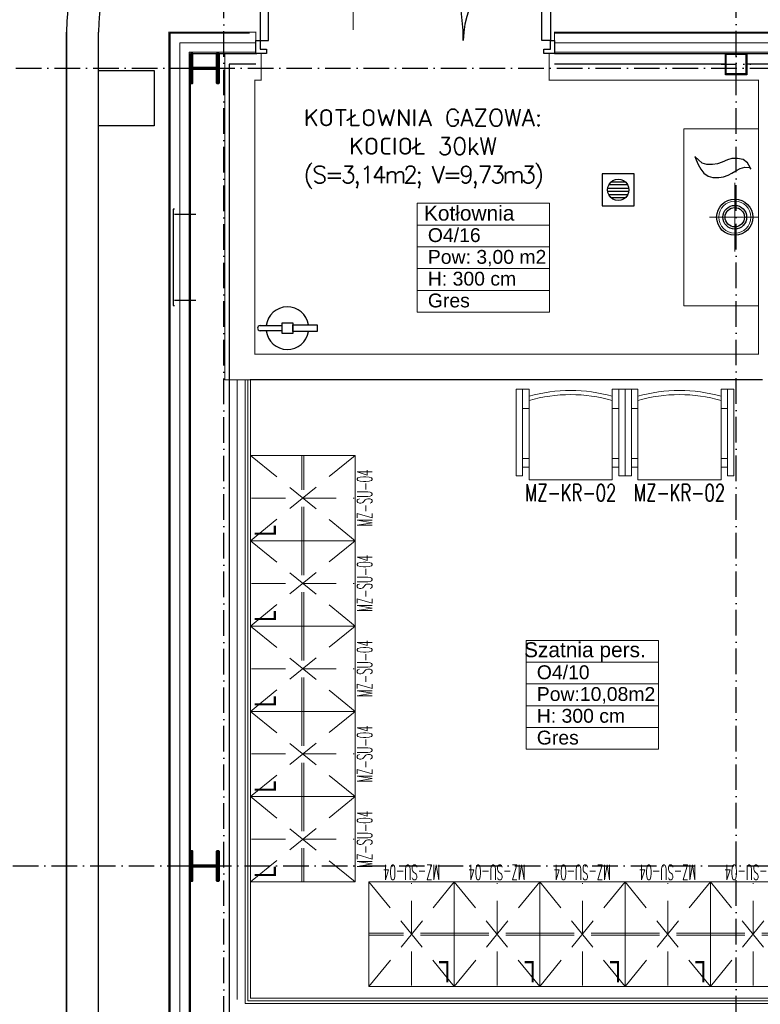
# Model space of a CAD drawing. Header units: metres. Extents: x 5541655 to 5588333, y 5589641 to 5627331.
# Tile 26 of 57: x 5584894 to 5585241, y 5626402 to 5626864. Entities that reach past the tile are written whole.
import ezdxf

# ---------------------------------------------------------------- set-up
doc = ezdxf.new("R2010")
doc.units = ezdxf.units.M
doc.header["$MEASUREMENT"] = 0
for name, pattern in [('ACAD_ISO10W100', [18, 12, -3, 0, -3]), ('CIĄGłA', [0]), ('HIDDEN2', [4.7625, 3.175, -1.5875]), ('Kropki i Kreski', [6.702778, 3.527778, -1.763889, 0, -1.411111])]:
    doc.linetypes.add(name, pattern=pattern)
doc.layers.get('0').update_dxf_attribs({"linetype": 'CONTINUOUS', "lineweight": 18})
for name, color, linetype in [('2D- Siatka Modularna', 7, 'ACAD_ISO10W100'), ('Budowlane - Chodnik', 7, 'CONTINUOUS'), ('Budowlane - Sciany Wew', 7, 'CONTINUOUS'), ('Instalacje - Wentylacja - Urzadzenia - Przypodlogowe', 7, 'CONTINUOUS'), ('Konstrukcja - Fundamenty', 7, 'CONTINUOUS'), ('struktura', 7, 'CONTINUOUS'), ('Wyposazenie Wew - Urzadzenia Sanitarne', 6, 'CONTINUOUS'), ('Ściany', 51, 'CONTINUOUS'), ('Ślusarka_okienna', 30, 'CONTINUOUS')]:
    doc.layers.add(name, color=color, linetype=linetype)
for name, color, linetype, lineweight in [('a___cienka___0.15', 10, 'CONTINUOUS', 15), ('a___ocieplenie', 214, 'BATTING', 5), ('MDCP', 7, 'CONTINUOUS', 18), ('MEBLE PKN', 150, 'CONTINUOUS', 20), ('WYMIARY WEW', 251, 'CONTINUOUS', 13)]:
    doc.layers.add(name, color=color, linetype=linetype, lineweight=lineweight)
doc.layers.add('a___przekrojowa___0.5', color=7, linetype='CONTINUOUS', lineweight=50, true_color=0x000000)
doc.styles.add('GENERATED_STYLE_2', font='arial.ttf')
doc.styles.add('JACEK_07', font='SIMPLEX.SHX', dxfattribs={"width": 0.7})
doc.styles.add('RomanS', font='romans.shx')
doc.linetypes.add('BATTING', pattern='A,0.0001,-0.1,[134,ltypeshp.shx,S=0.1,R=0,X=-0.1,Y=0],-0.2,[134,ltypeshp.shx,S=0.1,R=180,X=0.1,Y=0],-0.1', length=0.4001)
doc.linetypes.add('ZIGZAG', pattern='A,0.0001,-0.2,[131,ltypeshp.shx,S=0.2,R=0,X=-0.2,Y=0],-0.4,[131,ltypeshp.shx,S=0.2,R=180,X=0.2,Y=0],-0.2', length=0.8001)

# ---------------------------------------------------------------- blocks, each defined once
blk = doc.blocks.new('*U411')
at = {"color": 252, "linetype": 'HIDDEN2', "lineweight": 0, "ltscale": 5, "true_color": 0x969696}
for p, q in [((40, 0), (0, -49)), ((0, 0), (40, -49)), ((40, 0), (80, -49)), ((80, 0), (40, -49)), ((80, 0), (120, -49)), ((120, 0), (80, -49)), ((120, 0), (160, -49)), ((160, 0), (120, -49)), ((160, 0), (200, -49)), ((200, 0), (160, -49)), ((20, -0.5), (20, -48.5)), ((60, -0.5), (60, -48.5)), ((100, -0.5), (100, -48.5)), ((140, -0.5), (140, -48.5)), ((180, -0.5), (180, -48.5)), ((0, -24), (40, -24)), ((0, -25), (40, -25)), ((40, -24), (80, -24)), ((40, -25), (80, -25)), ((80, -24), (120, -24)), ((80, -25), (120, -25)), ((120, -24), (160, -24)), ((120, -25), (160, -25)), ((160, -24), (200, -24)), ((160, -25), (200, -25))]:
    blk.add_line(p, q, dxfattribs=at)
at = {"linetype": 'Continuous', "lineweight": 0, "flags": 128}
for points in [[(40, -49), (40, 0), (0, 0), (0, -49)], [(80, -49), (80, 0), (40, 0), (40, -49)], [(120, -49), (120, 0), (80, 0), (80, -49)], [(160, -49), (160, 0), (120, 0), (120, -49)], [(200, -49), (200, 0), (160, 0), (160, -49)]]:
    blk.add_lwpolyline(points, close=True, dxfattribs=at)
at = {"width": 40, "attachment_point": 1, "style": 'JACEK_07'}
for s, insert, char_height in [('{\\fArial|b0|i0|c238|p34;L}', (2, -2), 10), ('{\\fArial|b0|i0|c238|p34;L}', (42, -2), 10), ('{\\fArial|b0|i0|c238|p34;L}', (82, -2), 10), ('{\\fArial|b0|i0|c238|p34;L}', (122, -2), 10), ('{\\fArial|b0|i0|c238|p34;L}', (162, -2), 10), ('\\pxqc;{\\W0.5;MZ-SU-04}', (0, -50), 7), ('\\pxqc;{\\W0.5;MZ-SU-04}', (40, -50), 7), ('\\pxqc;{\\W0.5;MZ-SU-04}', (80, -50), 7), ('\\pxqc;{\\W0.5;MZ-SU-04}', (120, -50), 7), ('\\pxqc;{\\W0.5;MZ-SU-04}', (160, -50), 7)]:
    blk.add_mtext(s, dxfattribs=dict(at, insert=insert, char_height=char_height))
blk = doc.blocks.new('*U412')
at = {"color": 252, "linetype": 'HIDDEN2', "lineweight": 0, "ltscale": 5, "true_color": 0x969696}
for p, q in [((160, 0), (200, -49)), ((200, 0), (160, -49)), ((200, 0), (240, -49)), ((240, 0), (200, -49)), ((240, 0), (280, -49)), ((280, 0), (240, -49)), ((280, 0), (320, -49)), ((320, 0), (280, -49)), ((320, 0), (360, -49)), ((360, 0), (320, -49)), ((180, -0.5), (180, -48.5)), ((220, -0.5), (220, -48.5)), ((260, -0.5), (260, -48.5)), ((300, -0.5), (300, -48.5)), ((340, -0.5), (340, -48.5)), ((160, -24), (200, -24)), ((160, -25), (200, -25)), ((200, -24), (240, -24)), ((200, -25), (240, -25)), ((240, -24), (280, -24)), ((240, -25), (280, -25)), ((280, -24), (320, -24)), ((280, -25), (320, -25)), ((320, -24), (360, -24)), ((320, -25), (360, -25))]:
    blk.add_line(p, q, dxfattribs=at)
at = {"linetype": 'Continuous', "lineweight": 0, "flags": 128}
for points in [[(200, -49), (200, 0), (160, 0), (160, -49)], [(240, -49), (240, 0), (200, 0), (200, -49)], [(280, -49), (280, 0), (240, 0), (240, -49)], [(320, -49), (320, 0), (280, 0), (280, -49)], [(360, -49), (360, 0), (320, 0), (320, -49)]]:
    blk.add_lwpolyline(points, close=True, dxfattribs=at)
at = {"width": 40, "attachment_point": 1, "style": 'JACEK_07'}
for s, insert, char_height in [('{\\fArial|b0|i0|c238|p34;L}', (202, -2), 10), ('{\\fArial|b0|i0|c238|p34;L}', (242, -2), 10), ('{\\fArial|b0|i0|c238|p34;L}', (282, -2), 10), ('{\\fArial|b0|i0|c238|p34;L}', (322, -2), 10), ('\\pxqc;{\\W0.5;MZ-SU-04}', (160, -50), 7), ('\\pxqc;{\\W0.5;MZ-SU-04}', (200, -50), 7), ('\\pxqc;{\\W0.5;MZ-SU-04}', (240, -50), 7), ('\\pxqc;{\\W0.5;MZ-SU-04}', (280, -50), 7), ('\\pxqc;{\\W0.5;MZ-SU-04}', (320, -50), 7)]:
    blk.add_mtext(s, dxfattribs=dict(at, insert=insert, char_height=char_height))
blk = doc.blocks.new('*U414')
at = {"linetype": 'Continuous', "lineweight": 0}
for p, q in [((6, -42.5), (6, -4.5)), ((45, -4.5), (45, -42.5)), ((45, -42.5), (6, -42.5))]:
    blk.add_line(p, q, dxfattribs=at)
at = {"linetype": 'Continuous', "lineweight": 0, "flags": 128}
for points in [[(3, 0), (0, 0), (0, -40.5), (3, -40.5)], [(3, 0), (6, 0), (6, -8.99), (3, -8.99)], [(48, 0), (45, 0), (45, -8.99), (48, -8.99)], [(48, 0), (51, 0), (51, -40.5), (48, -40.5)], [(3, -36.5), (6, -36.5), (6, -32.5), (3, -32.5)], [(48, -36.5), (45, -36.5), (45, -32.5), (48, -32.5)]]:
    blk.add_lwpolyline(points, close=True, dxfattribs=at)
at = {"lineweight": 0}
for centre, radius, start, end in [((25.5, -71.68), 71.11, 74.0849, 105.9151), ((25.5, -72.61), 70.11, 73.8518, 106.1482)]:
    blk.add_arc(centre, radius, start, end, dxfattribs=at)
at = {"color": 7, "insert": (25.5, -48.5), "char_height": 8, "width": 45, "attachment_point": 5, "style": 'JACEK_07'}
blk.add_mtext('MZ-KR-02', dxfattribs=at)
blk = doc.blocks.new('Rectangular Floor Drain 13_2')
at = {"layer": 'Wyposazenie Wew - Urzadzenia Sanitarne'}
for p, q in [((-7.5, 7.5), (-7.5, -7.5)), ((7.5, 7.5), (-7.5, 7.5)), ((-2.5, 4.33), (-1.29, 4.83)), ((-1.29, 4.83), (0, 5)), ((0, 5), (1.29, 4.83)), ((1.29, 4.83), (2.5, 4.33)), ((7.5, -7.5), (7.5, 7.5)), ((-5, 0), (-4.83, 1.29)), ((-4.83, -1.29), (-5, 0)), ((-4.9, 0.75), (4.9, 0.75)), ((-4.83, 1.29), (-4.33, 2.5)), ((4.43, 2.25), (-4.43, 2.25)), ((-4.33, 2.5), (-3.54, 3.54)), ((-3.54, 3.54), (-2.5, 4.33)), ((-3.26, 3.75), (3.26, 3.75)), ((2.5, 4.33), (3.54, 3.54)), ((3.54, 3.54), (4.33, 2.5)), ((4.33, 2.5), (4.83, 1.29)), ((4.83, 1.29), (5, 0)), ((5, 0), (4.83, -1.29)), ((4.9, -0.75), (-4.9, -0.75)), ((-4.33, -2.5), (-4.83, -1.29)), ((-4.43, -2.25), (4.43, -2.25)), ((-3.54, -3.54), (-4.33, -2.5)), ((-2.5, -4.33), (-3.54, -3.54)), ((3.26, -3.75), (-3.26, -3.75)), ((-1.29, -4.83), (-2.5, -4.33)), ((2.5, -4.33), (1.29, -4.83)), ((3.54, -3.54), (2.5, -4.33)), ((4.33, -2.5), (3.54, -3.54)), ((4.83, -1.29), (4.33, -2.5)), ((-7.5, -7.5), (7.5, -7.5)), ((0, -5), (-1.29, -4.83)), ((1.29, -4.83), (0, -5))]:
    blk.add_line(p, q, dxfattribs=at)
blk = doc.blocks.new('Piec_gazowy')
at = {"color": 0, "linetype": 'CIĄGłA', "lineweight": 18}
for p, q in [((0, 0), (0, -22.98)), ((-16.09, -11.08), (16.09, -11.08))]:
    blk.add_line(p, q, dxfattribs=at)
at = {"color": 0, "linetype": 'CIĄGłA', "lineweight": -3}
for p, q in [((-23.3, -3.87), (-25.5, -5.09)), ((-23.42, -6.43), (-23.3, -4.11)), ((-23.3, -4.11), (-22.57, -3.5)), ((-27.08, -7.16), (-27.57, -9.73)), ((-25.5, -5.09), (-27.08, -7.16)), ((-22.81, -8.51), (-23.42, -6.43)), ((-21.71, -10.58), (-22.81, -8.51)), ((-27.57, -9.73), (-27.45, -12.41)), ((-27.45, -12.41), (-26.84, -14.48)), ((-20.62, -12.41), (-21.71, -10.58)), ((-19.64, -14.12), (-20.62, -12.41)), ((-26.84, -14.48), (-25.74, -16.92)), ((-25.74, -16.92), (-25.01, -19.12)), ((-18.91, -16.31), (-19.64, -14.12)), ((-18.54, -18.63), (-18.91, -16.31)), ((-25.01, -19.12), (-24.76, -21.56)), ((-24.76, -21.56), (-24.76, -24.12)), ((-19.27, -23.63), (-18.54, -21.32)), ((-18.54, -21.32), (-18.54, -18.63)), ((-25.37, -26.44), (-26.84, -28.15)), ((-24.76, -24.12), (-25.37, -26.44)), ((-24.64, -28.27), (-22.57, -27.05)), ((-22.57, -27.05), (-20.62, -25.59)), ((-20.62, -25.59), (-19.27, -23.63)), ((-26.84, -28.15), (-28.42, -29.73)), ((-28.42, -29.73), (-26.96, -29.12)), ((-26.96, -29.12), (-24.64, -28.27))]:
    blk.add_line(p, q, dxfattribs=at)
blk.add_lwpolyline([(-41.5, 0), (41.5, 0), (41.5, -35), (-41.5, -35)], close=True)
for radius in [8.5, 5.55, 4.55]:
    blk.add_circle((0, -11.08), radius, dxfattribs=at)
at = {"color": 0, "linetype": 'CIĄGłA', "lineweight": 18}
blk.add_circle((0, -11.08), 7.5, dxfattribs=at)
blk = doc.blocks.new('*U311')
for points in [[(2, 6), (6, 6), (6, 101.2), (2, 101.2)], [(134, 46.8), (138, 46.8), (138, 6), (134, 6)], [(0, 6), (2, 6), (2, 2), (5, 2), (5, 0), (0, 0)], [(138, 6), (140, 6), (140, 0), (135, 0), (135, 2), (138, 2), (138, 6)]]:
    blk.add_lwpolyline(points, close=True).dxf.unprotected_set("ltscale", 0)
for centre, radius, start, end in [((2, 6), 95.2, 0, 87.594), ((138, 6), 40.8, 95.5993, 180)]:
    blk.add_arc(centre, radius, start, end).dxf.unprotected_set("ltscale", 0)
blk = doc.blocks.new('Gasnica')
at = {"linetype": 'Continuous', "lineweight": 25}
for p, q in [((-12.8, 1.2), (-2.5, 1.2)), ((-2.5, -2.5), (-2.5, 2.5)), ((-2.5, 2.5), (2.5, 2.5)), ((2.5, 2.5), (2.5, -2.5)), ((2.5, -1.5), (2.5, 1.5)), ((2.5, 1.5), (14, 1.5)), ((14, 1.5), (14, -1.5)), ((-2.5, -1.2), (-12.8, -1.2)), ((2.5, -2.5), (-2.5, -2.5)), ((14, -1.5), (2.5, -1.5))]:
    blk.add_line(p, q, dxfattribs=at)
for centre, radius, start, end in [((0, 0), 10, 8.6269, 173.1079), ((-12.8, 0), 1.2, 90, 270), ((0, 0), 10, 186.8921, 351.3731)]:
    blk.add_arc(centre, radius, start, end, dxfattribs=at)

msp = doc.modelspace()

# ---------------------------------------------------------------- linework, layer by layer
at = {"linetype": 'ZIGZAG', "ltscale": 15}
msp.add_line((5584996.01, 5626695.25), (5584996.01, 5626404.58), dxfattribs=at)
at = {"linetype": 'Continuous'}
for points in [[(5585080.42, 5626777.99), (5585080.42, 5626726.92), (5585142.37, 5626726.92), (5585142.37, 5626777.99), (5585080.42, 5626777.99), (5585080.42, 5626737.14), (5585142.37, 5626737.14), (5585142.37, 5626767.78), (5585080.42, 5626767.78), (5585080.42, 5626747.35), (5585142.37, 5626747.35), (5585142.37, 5626757.57), (5585080.42, 5626757.57)], [(5585131.47, 5626573.03), (5585131.47, 5626521.96), (5585193.42, 5626521.96), (5585193.42, 5626573.03), (5585131.47, 5626573.03), (5585131.47, 5626532.18), (5585193.42, 5626532.18), (5585193.42, 5626562.82), (5585131.47, 5626562.82), (5585131.47, 5626542.39), (5585193.42, 5626542.39), (5585193.42, 5626552.61), (5585131.47, 5626552.61)]]:
    msp.add_lwpolyline(points, dxfattribs=at)
at = {"layer": '2D- Siatka Modularna', "lineweight": 25}
for p, q in [((5584989.78, 5624710.9), (5584989.78, 5627132.53)), ((5585229.82, 5624710.99), (5585229.82, 5627132.53)), ((5584693.32, 5626841.25), (5586101.82, 5626841.25)), ((5584693.32, 5626841.25), (5586253.32, 5626841.25)), ((5584691.82, 5626467.25), (5586101.82, 5626467.25)), ((5584691.82, 5626467.25), (5586253.32, 5626467.25))]:
    msp.add_line(p, q, dxfattribs=at)
at = {"layer": 'a___cienka___0.15'}
for points in [[(5585001.82, 5626857.75), (5584964.63, 5626857.75), (5584964.63, 5625356.75), (5585002.32, 5625356.75)], [(5585527.32, 5626857.75), (5585144.82, 5626857.75)], [(5585004.82, 5626848.75), (5584973.63, 5626848.75), (5584973.63, 5625365.75), (5585002.32, 5625365.75)], [(5585529.82, 5626848.75), (5585144.82, 5626848.75)]]:
    msp.add_lwpolyline(points, dxfattribs=at)
at = {"layer": 'a___ocieplenie', "color": 0, "linetype": 'BATTING', "ltscale": 10}
for points in [[(5585004.82, 5626853.25), (5584969.13, 5626853.25), (5584969.13, 5625361.25), (5585002.32, 5625361.25)], [(5585527.32, 5626853.25), (5585144.82, 5626853.25)]]:
    msp.add_lwpolyline(points, dxfattribs=at)
at = {"layer": 'a___przekrojowa___0.5'}
for points in [[(5584974.13, 5626848.25), (5584974.98, 5626848.25), (5584974.98, 5626841.52), (5584986.58, 5626841.52), (5584986.58, 5626848.25), (5584987.43, 5626848.25), (5584987.43, 5626834.25), (5584986.58, 5626834.25), (5584986.58, 5626840.97), (5584974.98, 5626840.97), (5584974.98, 5626834.25), (5584974.13, 5626834.25), (5584974.13, 5626848.25)], [(5584974.13, 5626474.25), (5584974.98, 5626474.25), (5584974.98, 5626467.52), (5584986.58, 5626467.52), (5584986.58, 5626474.25), (5584987.43, 5626474.25), (5584987.43, 5626460.25), (5584986.58, 5626460.25), (5584986.58, 5626466.97), (5584974.98, 5626466.97), (5584974.98, 5626460.25), (5584974.13, 5626460.25), (5584974.13, 5626474.25)]]:
    msp.add_lwpolyline(points, dxfattribs=at)
at = {"layer": 'Budowlane - Chodnik'}
for p, q in [((5584916.13, 5626858.25), (5584916.13, 5625333.25)), ((5584916.13, 5625060.25), (5584916.13, 5626858.25)), ((5584931.13, 5625060.25), (5584931.13, 5626858.25))]:
    msp.add_line(p, q, dxfattribs=at)
for radius in [100, 85]:
    msp.add_arc((5585016.13, 5626858.25), radius, 90, 180, dxfattribs=at)
at = {"layer": 'Budowlane - Sciany Wew', "color": 251, "linetype": 'Continuous', "lineweight": 20}
for points in [[(5585423.82, 5626402.75), (5584999.82, 5626402.75), (5584999.82, 5626695.25)], [(5585422.57, 5626404), (5585001.07, 5626404), (5585001.07, 5626695.25)]]:
    msp.add_lwpolyline(points, dxfattribs=at)
at = {"layer": 'Instalacje - Wentylacja - Urzadzenia - Przypodlogowe'}
for p, q in [((5584966.63, 5626775.19), (5584966.13, 5626775.19)), ((5584966.13, 5626775.19), (5584966.13, 5626729.99)), ((5584976.63, 5626772.69), (5584966.63, 5626772.69)), ((5584966.13, 5626729.99), (5584966.63, 5626729.99)), ((5584966.63, 5626732.49), (5584976.63, 5626732.49))]:
    msp.add_line(p, q, dxfattribs=at)
at = {"layer": 'Konstrukcja - Fundamenty', "flags": 128}
msp.add_lwpolyline([(5584957.13, 5626814.25), (5584931.13, 5626814.25), (5584931.13, 5626840.25), (5584957.13, 5626840.25)], close=True, dxfattribs=at)
at = {"layer": 'MDCP', "linetype": 'ByBlock'}
msp.add_line((5585050.41, 5626859.25), (5585050.41, 5626905.71), dxfattribs=at)
at = {"layer": 'MDCP', "lineweight": 30}
for points in [[(5585002.07, 5625366.25), (5584974.13, 5625366.25), (5584974.13, 5626848.25), (5585005.32, 5626848.25)], [(5585144.82, 5626848.25), (5585527.32, 5626848.25)]]:
    msp.add_lwpolyline(points, dxfattribs=at)
at = {"layer": 'struktura'}
for p, q in [((5584992.32, 5626843.25), (5584992.32, 5625366.25)), ((5585004.82, 5626843.25), (5584992.32, 5626843.25)), ((5585224.82, 5626843.25), (5585144.82, 5626843.25)), ((5585465.22, 5626843.25), (5585234.82, 5626843.25))]:
    msp.add_line(p, q, dxfattribs=at)
at = {"layer": 'WYMIARY WEW', "color": 0}
for p, q in [((5584990.32, 5626695.25), (5584990.32, 5626848.25)), ((5585002.32, 5626695.25), (5584990.32, 5626695.25))]:
    msp.add_line(p, q, dxfattribs=at)
at = {"layer": 'Ściany', "color": 0, "const_width": 0.5}
for points in [[(5585527.32, 5626858.25), (5585144.82, 5626858.25), (5585144.82, 5626848.25), (5585142.32, 5626848.25), (5585142.32, 5626835.75), (5585240.32, 5626835.69), (5585240.32, 5626707.19), (5585004.32, 5626707.25), (5585004.32, 5626835.75), (5585007.32, 5626835.75), (5585007.32, 5626848.25), (5585004.82, 5626848.25), (5585004.82, 5626858.25), (5584964.13, 5626858.25), (5584964.13, 5625356.25)], [(5585421.32, 5626405.25), (5585002.32, 5626405.25), (5585002.32, 5626695.25), (5585242.32, 5626695.25)]]:
    msp.add_lwpolyline(points, dxfattribs=at)
at = {"layer": 'Ściany', "color": 0}
for points in [[(5585224.82, 5626848.25), (5585234.82, 5626848.25), (5585234.82, 5626838.25), (5585224.82, 5626838.25)], [(5585225.22, 5626847.85), (5585234.42, 5626847.85), (5585234.42, 5626838.65), (5585225.22, 5626838.65)]]:
    msp.add_lwpolyline(points, close=True, dxfattribs=at)
at = {"layer": 'Ściany', "color": 0, "linetype": 'Kropki i Kreski', "ltscale": 2}
for points in [[(5585229.82, 5626836.25), (5585229.82, 5626850.25)], [(5585222.82, 5626843.25), (5585236.82, 5626843.25)]]:
    msp.add_lwpolyline(points, dxfattribs=at)

# ---------------------------------------------------------------- block references
at = {"rotation": 270}
msp.add_blockref('Piec_gazowy', (5585240.32, 5626771.44), dxfattribs=at)
msp.add_blockref('Gasnica', (5585019.59, 5626719.41))
at = {"layer": 'MEBLE PKN'}
for p in [(5585126.83, 5626690.75), (5585177.83, 5626690.75)]:
    msp.add_blockref('*U414', p, dxfattribs=at)
for name, p, rotation in [('*U411', (5585002.32, 5626459.75), 90), ('*U412', (5585417.82, 5626410.75), 180)]:
    msp.add_blockref(name, p, dxfattribs=dict(at, rotation=rotation))
at = {"layer": 'Wyposazenie Wew - Urzadzenia Sanitarne', "zscale": 100, "rotation": 180}
msp.add_blockref('Rectangular Floor Drain 13_2', (5585174.63, 5626784.29), dxfattribs=at)
at = {"layer": 'Ślusarka_okienna'}
msp.add_blockref('*U311', (5585004.82, 5626848.25), dxfattribs=at)

# ---------------------------------------------------------------- texts
at = {"insert": (5585006.94, 5626822.09), "char_height": 8, "width": 152.4695, "attachment_point": 1, "style": 'RomanS'}
msp.add_mtext('\\pxqc;KOTŁOWNIA GAZOWA:\\PKOCIOŁ 30kW\\P{\\T0.75;(S=3,14m2; V=9,73m3)}', dxfattribs=at)
at = {"linetype": 'Continuous', "attachment_point": 1, "style": 'GENERATED_STYLE_2'}
for s, insert, char_height in [('Kotłownia', (5585083.58, 5626776.84), 7), ('O4/16', (5585085.42, 5626766.29), 6.5), ('Pow: 3,00 m2', (5585085.42, 5626756.08), 6.5), ('H: 300 cm', (5585085.42, 5626745.87), 6.5), ('{Gres}', (5585085.42, 5626735.65), 6.5), ('Szatnia pers.', (5585130.49, 5626572.14), 7), ('O4/10', (5585136.47, 5626561.33), 6.5), ('Pow:10,08m2', (5585136.47, 5626551.12), 6.5), ('H: 300 cm', (5585136.47, 5626540.91), 6.5), ('{Gres}', (5585136.47, 5626530.69), 6.5)]:
    msp.add_mtext(s, dxfattribs=dict(at, insert=insert, char_height=char_height))

doc.saveas('drawing.dxf')
